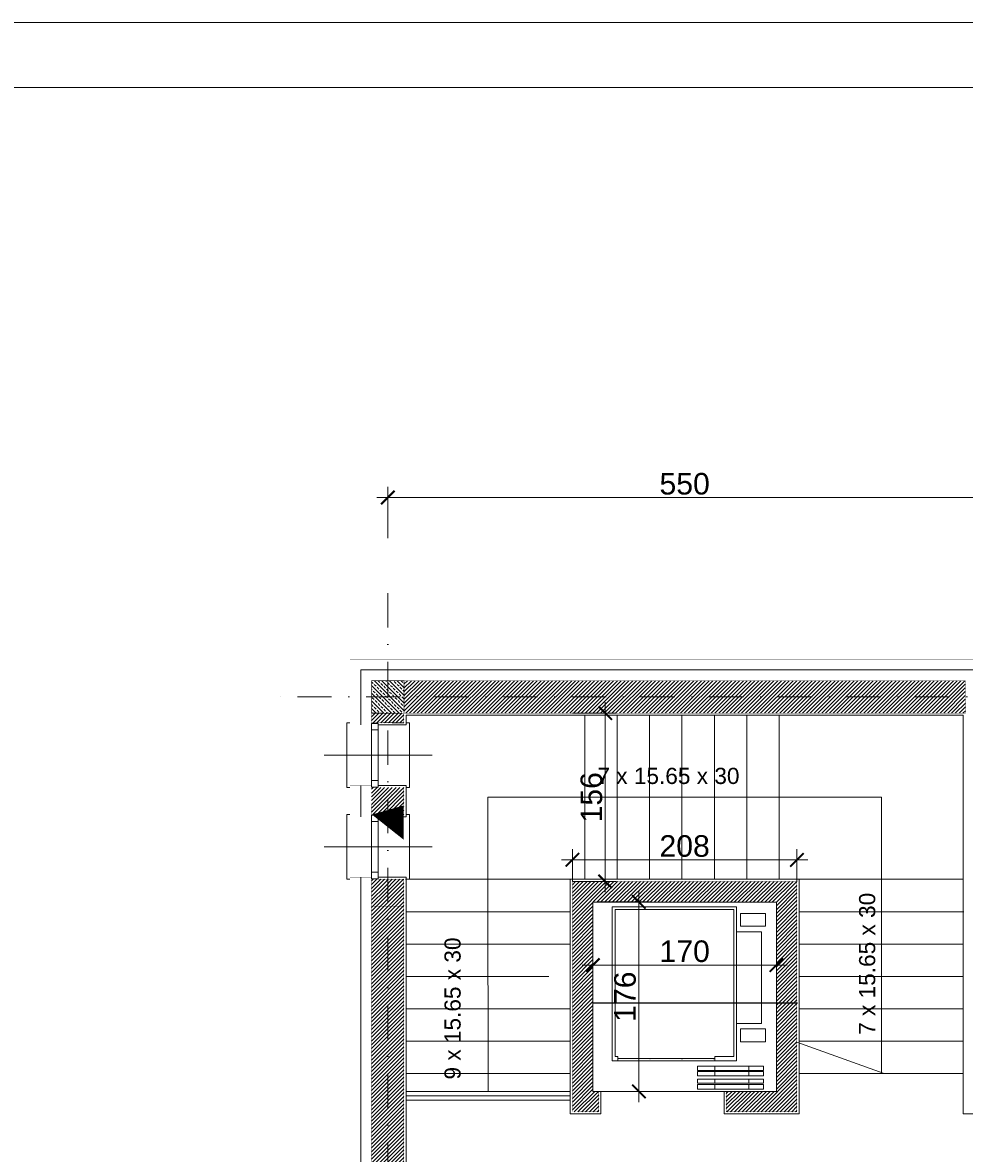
# Model space of a CAD drawing. Extents: x 4615668 to 9294084, y 5331114 to 10688993.
# Tile 11 of 181: x 4646999 to 4647871, y 5336349 to 5337397. Entities that reach past the tile are written whole.
import ezdxf
from ezdxf import colors
from ezdxf.entities.mleader import LeaderData, LeaderLine
from ezdxf.math import Vec2, Vec3

# ---------------------------------------------------------------- set-up
doc = ezdxf.new("R2010")
doc.units = 0
doc.header["$MEASUREMENT"] = 0
doc.linetypes.add('DASHDOT', pattern=[25.4, 12.7, -6.35, 0, -6.35])
doc.linetypes.add('l217_500', pattern=[2, 1.5, -0.5])
for name, color, linetype in [('DIM', 7, 'Continuous'), ('sciany', 1, 'Continuous'), ('STOLARKA', 4, 'Continuous')]:
    doc.layers.add(name, color=color, linetype=linetype)
for name, color, linetype, lineweight in [('gr_klasy', 7, 'l217_500', 13), ('hatch', 253, 'Continuous', 0), ('ocieplenie', 214, 'Continuous', 13), ('Osie', 175, 'DASHDOT', 9), ('schody', 3, 'Continuous', 0), ('tynk', 252, 'Continuous', 5), ('Wymiat 100', 251, 'Continuous', 5), ('WYPOSAŻENIE', 223, 'Continuous', 9)]:
    doc.layers.add(name, color=color, linetype=linetype, lineweight=lineweight)
doc.styles.add('Arial Narrow 20', font='arial.ttf', dxfattribs={"height": 20})
doc.styles.add('ARIAL_WYM50', font='arial.ttf', dxfattribs={"height": 15})
doc.styles.get("Standard").update_dxf_attribs({"font": 'txt.shx'})
doc.linetypes.add('BATTING', pattern='A,0.00254,-2.54,[134,ltypeshp.shx,S=2.54,R=0,X=-2.54,Y=0],-5.08,[134,ltypeshp.shx,S=2.54,R=180,X=2.54,Y=0],-2.54', length=10.16254)
doc.dimstyles.new('1do100 ok', dxfattribs={"dimscale": 0.5, "dimtxt": 12, "dimasz": 25, "dimexe": 20, "dimexo": 0, "dimgap": 5, "dimtad": 1, "dimdec": 0, "dimzin": 9, "dimtxsty": 'Arial Narrow 20', "dimblk": 'ARCHTICK', "dimcen": 3, "dimdle": 20, "dimclrd": 256, "dimclre": 256, "dimclrt": 256, "dimadec": 0, "dimazin": 2, "dimtfac": 1, "dimtdec": 0, "dimtix": 1, "dimtmove": 2, "dimatfit": 3, "dimldrblk": 'NONE', "dimfxl": 0, "dimtvp": 1, "dimtolj": 1, "dimtzin": 0, "dimlwd": 5, "dimlwe": 5, "dimarcsym": 0})
pattern_1 = [(45, (14485.5151269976, -10341.55727345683), (-1.76776695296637, 1.76776695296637), [])]

# ---------------------------------------------------------------- blocks, each defined once
blk = doc.blocks.new('G$C61CBF25F')
at = {"layer": 'Osie', "lineweight": 0, "ltscale": 2.5}
for p, q in [((305, 0), (305, 1880.0000002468)), ((1525, 1780.0000002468), (204.8462595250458, 1780.0000002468)), ((1525, 1780.0000002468), (204.8462595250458, 1780.0000002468))]:
    blk.add_line(p, q, dxfattribs=at)
blk = doc.blocks.new('_ArchTick')
at = {"color": 0, "linetype": 'ByBlock', "const_width": 0.15}
blk.add_lwpolyline([(-0.5, -0.5), (0.5, 0.5)], dxfattribs=at)
blk = doc.blocks.new('*D3114')
at = {"layer": 'Defpoints', "color": 0}
for p in [(4647527.030167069, 5336582.416004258), (4647697.03016696, 5336582.416004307), (4647697.03016696, 5336523.926307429)]:
    blk.add_point(p, dxfattribs=at)
at = {"layer": 'Wymiat 100', "lineweight": 5, "ltscale": 40}
for p, q in [((4647527.030167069, 5336561.426307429), (4647527.030167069, 5336513.926307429)), ((4647697.03016696, 5336561.426307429), (4647697.03016696, 5336513.926307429)), ((4647517.030167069, 5336523.926307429), (4647707.03016696, 5336523.926307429))]:
    blk.add_line(p, q, dxfattribs=at)
at = {"layer": 'Wymiat 100', "linetype": 'ByBlock', "lineweight": 5, "xscale": 12.5, "yscale": 12.5, "zscale": 12.5, "rotation": 180}
blk.add_blockref('_ArchTick', (4647527.030167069, 5336523.926307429), dxfattribs=at)
at = {"layer": 'Wymiat 100', "linetype": 'ByBlock', "lineweight": 5, "xscale": 12.5, "yscale": 12.5, "zscale": 12.5}
blk.add_blockref('_ArchTick', (4647697.03016696, 5336523.926307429), dxfattribs=at)
at = {"layer": 'Wymiat 100', "lineweight": 0, "ltscale": 40, "insert": (4647612.030167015, 5336536.637767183), "char_height": 20, "attachment_point": 5, "style": 'Arial Narrow 20'}
blk.add_mtext('\\A1;170', dxfattribs=at)
blk = doc.blocks.new('_None')
blk = doc.blocks.new('*D3115')
at = {"layer": 'Defpoints', "color": 0}
for p in [(4647715.991731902, 5336621.443213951), (4647507.99173184, 5336601.416004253), (4647715.991731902, 5336601.416004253)]:
    blk.add_point(p, dxfattribs=at)
at = {"layer": 'Wymiat 100', "lineweight": 5, "ltscale": 40}
for p, q in [((4647507.99173184, 5336601.416004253), (4647507.99173184, 5336631.443213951)), ((4647715.991731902, 5336601.416004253), (4647715.991731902, 5336631.443213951)), ((4647497.99173184, 5336621.443213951), (4647725.991731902, 5336621.443213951))]:
    blk.add_line(p, q, dxfattribs=at)
at = {"layer": 'Wymiat 100', "linetype": 'ByBlock', "lineweight": 5, "xscale": 12.5, "yscale": 12.5, "zscale": 12.5, "rotation": 180}
blk.add_blockref('_ArchTick', (4647507.99173184, 5336621.443213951), dxfattribs=at)
at = {"layer": 'Wymiat 100', "linetype": 'ByBlock', "lineweight": 5, "xscale": 12.5, "yscale": 12.5, "zscale": 12.5}
blk.add_blockref('_ArchTick', (4647715.991731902, 5336621.443213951), dxfattribs=at)
at = {"layer": 'Wymiat 100', "lineweight": 0, "ltscale": 40, "insert": (4647611.991731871, 5336634.154673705), "char_height": 20, "attachment_point": 5, "style": 'Arial Narrow 20'}
blk.add_mtext('\\A1;208', dxfattribs=at)
blk = doc.blocks.new('G$C1A49821B')
at = {"color": 7, "lineweight": 0, "ltscale": 40, "true_color": 0xffffff}
blk.add_lwpolyline([(0, 0), (169.9999999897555, 0), (169.9999999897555, 175.469090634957), (0, 175.469090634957)], close=True, dxfattribs=at)
at = {"layer": 'WYPOSAŻENIE', "ltscale": 10}
blk.add_line((23.00000006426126, 30.36909052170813), (113.0000000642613, 30.36909069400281), dxfattribs=at)
at = {"layer": 'WYPOSAŻENIE', "linetype": 'Continuous', "lineweight": 0}
blk.add_lwpolyline([(18.0000000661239, 28.36909051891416), (133.0000001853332, 28.36909064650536), (132.9999999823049, 170.9690906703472), (17.99999998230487, 170.969090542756)], close=True, dxfattribs=at)
at = {"layer": 'WYPOSAŻENIE', "ltscale": 10}
blk.add_lwpolyline([(113.0000001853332, 28.36909063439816), (113.0000001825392, 32.36909063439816), (130.5000001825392, 32.36909064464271), (130.4999999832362, 168.4690906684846), (20.50000010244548, 168.4690905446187), (20.50000006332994, 32.36909058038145), (23.00000018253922, 32.36909058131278), (23.00000018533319, 28.36909058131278)], dxfattribs=at)
for points in [[(159.9999999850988, 164.9690906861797), (136.6022338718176, 164.9690906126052), (136.6022337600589, 152.9690906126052), (160.0000001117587, 152.9690906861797)], [(133.0000000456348, 62.96909067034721), (156.2707525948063, 62.9690907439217), (156.2707526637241, 147.9690906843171), (132.9999999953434, 147.9690906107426)], [(160.0000001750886, 45.9690906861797), (136.6022339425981, 45.96909061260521), (136.6022338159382, 57.96909061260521), (160.0000001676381, 57.9690906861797)], [(144.5000001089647, 19.46909064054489), (96.99999998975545, 19.46909058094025), (96.99999998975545, 23.46909064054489), (144.5000001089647, 23.46909058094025)], [(113.0000001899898, 19.46909065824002), (158.0000001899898, 19.46909062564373), (158.0000001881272, 23.46909068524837), (113.0000001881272, 23.46909065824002)], [(144.4999999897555, 14.46909070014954), (96.99999998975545, 14.46909064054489), (96.99999998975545, 18.46909058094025), (144.4999999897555, 18.46909058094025)], [(144.4999999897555, 7.469090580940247), (96.99999998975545, 7.469090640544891), (96.99999998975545, 11.46909058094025), (144.4999999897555, 11.46909064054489)], [(113.0000000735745, 14.46909071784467), (158.0000000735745, 14.46909068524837), (158.0000000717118, 18.46909062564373), (113.0000001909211, 18.46909059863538)], [(113.0000001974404, 7.46909065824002), (158.0000001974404, 7.469090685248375), (158.0000001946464, 11.46909062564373), (113.0000001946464, 11.46909065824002)], [(144.5000001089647, 2.000000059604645), (97.00000010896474, 2.000000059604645), (97.00000010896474, 6.469090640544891), (144.4999999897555, 6.469090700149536)], [(113.0000000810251, 2.000000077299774), (158.0000002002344, 2.000000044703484), (158.0000000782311, 6.469090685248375), (113.0000000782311, 6.46909065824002)]]:
    blk.add_lwpolyline(points, close=True, dxfattribs=at)
at = {"layer": 'WYPOSAŻENIE'}
for p in [(53.00000018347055, 30.3690905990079), (81.99999998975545, 30.36909067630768), (83.00000018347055, 30.36909067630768), (111.9999999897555, 30.36909061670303)]:
    blk.add_point(p, dxfattribs=at)
blk = doc.blocks.new('*D3117')
at = {"layer": 'Defpoints', "color": 0}
for p in [(4647526.991731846, 5336582.416004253), (4647569.553712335, 5336582.416004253), (4647526.991731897, 5336406.905819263)]:
    blk.add_point(p, dxfattribs=at)
at = {"layer": 'DIM', "lineweight": 5, "ltscale": 40}
for p, q in [((4647569.553712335, 5336396.905819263), (4647569.553712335, 5336592.416004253)), ((4647532.053712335, 5336582.416004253), (4647579.553712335, 5336582.416004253)), ((4647532.053712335, 5336406.905819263), (4647579.553712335, 5336406.905819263))]:
    blk.add_line(p, q, dxfattribs=at)
at = {"layer": 'DIM', "linetype": 'ByBlock', "lineweight": 5, "xscale": 12.5, "yscale": 12.5, "zscale": 12.5}
for p, rotation in [((4647569.553712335, 5336582.416004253), 90), ((4647569.553712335, 5336406.905819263), 270)]:
    blk.add_blockref('_ArchTick', p, dxfattribs=dict(at, rotation=rotation))
at = {"layer": 'DIM', "lineweight": 0, "ltscale": 40, "insert": (4647556.842252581, 5336494.660911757), "char_height": 20, "attachment_point": 5, "rotation": 90, "style": 'Arial Narrow 20'}
blk.add_mtext('\\A1;176', dxfattribs=at)
blk = doc.blocks.new('G$C5CBE0247')
at = {"layer": 'STOLARKA', "color": 5, "lineweight": 0}
for points in [[(0, 55), (0, 58), (59.99999999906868, 58), (59.99999999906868, 55)], [(0, 3), (0, 0), (59.99999999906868, 0), (59.99999999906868, 3)]]:
    blk.add_lwpolyline(points, dxfattribs=at)
for points in [[(0.5, 23), (6.5, 23), (6.5, 29), (0.5, 29)], [(53.49999999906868, 23), (6.5, 23), (6.5, 29), (53.49999999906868, 29)], [(59.49999999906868, 23), (53.49999999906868, 23), (53.49999999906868, 29), (59.49999999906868, 29)]]:
    blk.add_lwpolyline(points, close=True, dxfattribs=at)
blk = doc.blocks.new('G$C21C1C319')
at = {"layer": 'STOLARKA', "color": 5, "lineweight": 0}
blk.add_line((30, 0), (30, 100), dxfattribs=at)
for points in [[(0.5, 44), (6.5, 44), (6.5, 50), (0.5, 50)], [(53.49999999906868, 44), (6.5, 44), (6.5, 50), (53.49999999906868, 50)], [(59.49999999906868, 44), (53.49999999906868, 44), (53.49999999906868, 50), (59.49999999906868, 50)]]:
    blk.add_lwpolyline(points, close=True, dxfattribs=at)
blk.add_lwpolyline([(0, 24), (0, 21), (59.99999999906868, 21), (59.99999999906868, 24)], dxfattribs=at)
at = {"lineweight": 0, "ltscale": 40}
blk.add_blockref('G$C5CBE0247', (0, 21), dxfattribs=at)
blk = doc.blocks.new('*D3126')
at = {"layer": 'Defpoints', "color": 0}
for p in [(4647507.99173184, 5336757.416004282), (4647538.426185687, 5336757.416004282), (4647507.99173184, 5336601.416004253)]:
    blk.add_point(p, dxfattribs=at)
at = {"layer": 'DIM', "lineweight": 5, "ltscale": 40}
for p, q in [((4647538.426185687, 5336591.416004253), (4647538.426185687, 5336767.416004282)), ((4647507.99173184, 5336757.416004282), (4647548.426185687, 5336757.416004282)), ((4647507.99173184, 5336601.416004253), (4647548.426185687, 5336601.416004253))]:
    blk.add_line(p, q, dxfattribs=at)
at = {"layer": 'DIM', "linetype": 'ByBlock', "lineweight": 5, "xscale": 12.5, "yscale": 12.5, "zscale": 12.5}
for p, rotation in [((4647538.426185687, 5336757.416004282), 90), ((4647538.426185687, 5336601.416004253), 270)]:
    blk.add_blockref('_ArchTick', p, dxfattribs=dict(at, rotation=rotation))
at = {"layer": 'DIM', "lineweight": 0, "ltscale": 40, "insert": (4647525.714725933, 5336679.416004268), "char_height": 20, "attachment_point": 5, "rotation": 90, "style": 'Arial Narrow 20'}
blk.add_mtext('\\A1;156', dxfattribs=at)
blk = doc.blocks.new('*D3136')
at = {"layer": 'Defpoints', "color": 0}
for p in [(4647886.991731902, 5336957.121093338), (4647336.991731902, 5336868.985589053), (4647886.991731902, 5336868.985589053)]:
    blk.add_point(p, dxfattribs=at)
at = {"layer": 'DIM', "lineweight": 5, "ltscale": 40}
for p, q in [((4647336.991731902, 5336919.621093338), (4647336.991731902, 5336967.121093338)), ((4647886.991731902, 5336919.621093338), (4647886.991731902, 5336967.121093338)), ((4647326.991731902, 5336957.121093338), (4647896.991731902, 5336957.121093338))]:
    blk.add_line(p, q, dxfattribs=at)
at = {"layer": 'DIM', "linetype": 'ByBlock', "lineweight": 5, "xscale": 12.5, "yscale": 12.5, "zscale": 12.5, "rotation": 180}
blk.add_blockref('_ArchTick', (4647336.991731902, 5336957.121093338), dxfattribs=at)
at = {"layer": 'DIM', "linetype": 'ByBlock', "lineweight": 5, "xscale": 12.5, "yscale": 12.5, "zscale": 12.5}
blk.add_blockref('_ArchTick', (4647886.991731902, 5336957.121093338), dxfattribs=at)
at = {"layer": 'DIM', "lineweight": 0, "ltscale": 40, "insert": (4647611.991731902, 5336969.832553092), "char_height": 20, "attachment_point": 5, "style": 'Arial Narrow 20'}
blk.add_mtext('\\A1;550', dxfattribs=at)

msp = doc.modelspace()

# ---------------------------------------------------------------- hatches: boundary and pattern name
at = {"layer": 'hatch', "lineweight": 0, "ltscale": 40, "transparency": 33554687}
h = msp.add_hatch(dxfattribs=at)
h.set_pattern_fill('ANSI31', color=256, scale=20)
h.set_pattern_definition(pattern_1)
h.paths.add_polyline_path([(4647871.991731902, 5336772.416004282), (4647871.991731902, 5336787.416004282), (4647351.991731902, 5336787.416004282), (4647351.991731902, 5336772.416004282), (4647871.991731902, 5336772.416004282)], is_closed=False)
h.paths.add_polyline_path([(4647872.036463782, 5336757.416004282), (4647871.991731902, 5336772.416004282), (4647351.991731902, 5336772.416004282), (4647351.991731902, 5336757.416004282), (4647872.036463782, 5336757.416004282)], is_closed=False)
h.paths.add_polyline_path([(4647334.491731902, 5336757.416004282), (4647334.491731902, 5336748.416004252), (4647351.991731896, 5336748.416004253), (4647351.991731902, 5336757.416004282), (4647334.491731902, 5336757.416004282)], is_closed=False)
h.paths.add_polyline_path([(4647334.491731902, 5336757.416004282), (4647334.491731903, 5336748.416004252), (4647321.991731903, 5336748.416004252), (4647321.991731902, 5336757.416004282), (4647334.491731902, 5336757.416004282)], is_closed=False)
h = msp.add_hatch(dxfattribs=at)
h.set_pattern_fill('ANSI33', color=256, scale=20, angle=90)
h.set_pattern_definition([(135, (8217.804128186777, -10341.5545657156), (-3.535533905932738, -3.535533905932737), []), (135, (8217.804128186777, -10338.0190318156), (-3.535533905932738, -3.535533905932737), [2.5, -1.25])])
h.paths.add_polyline_path([(4647321.991731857, 5336757.416004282), (4647351.991731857, 5336757.416004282), (4647351.991731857, 5336787.416004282), (4647321.991731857, 5336787.416004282)])
h = msp.add_hatch(dxfattribs=at)
h.set_pattern_fill('ANSI31', color=256, scale=20)
h.set_pattern_definition(pattern_1)
h.paths.add_polyline_path([(4647321.991731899, 5336688.416004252), (4647321.9917319, 5336663.416004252), (4647334.491731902, 5336663.416004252), (4647334.491731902, 5336688.416004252), (4647321.991731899, 5336688.416004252)], is_closed=False)
h.paths.add_polyline_path([(4647351.9917319, 5336663.416004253), (4647351.991731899, 5336688.416004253), (4647334.491731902, 5336688.416004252), (4647334.491731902, 5336663.416004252), (4647351.9917319, 5336663.416004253)], is_closed=False)
h.paths.add_polyline_path([(4647334.491731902, 5336247.416004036), (4647334.491731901, 5336603.416004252), (4647321.991731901, 5336603.416004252), (4647321.991731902, 5336247.416004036), (4647334.491731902, 5336247.416004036)], is_closed=False)
h.paths.add_polyline_path([(4647334.491731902, 5336247.416004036), (4647351.991731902, 5336247.416004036), (4647351.991731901, 5336603.416004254), (4647334.491731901, 5336603.416004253), (4647334.491731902, 5336247.416004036)], is_closed=False)
h = msp.add_hatch(dxfattribs=at)
h.set_pattern_fill('ANSI31', color=256, scale=20)
h.set_pattern_definition([(45, (750.3924830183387, 58.14693323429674), (-1.767766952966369, 1.767766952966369), [])])
h.paths.add_polyline_path([(4647532.491732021, 5336406.946913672), (4647526.991731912, 5336406.946913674), (4647526.991731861, 5336582.416004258), (4647696.991731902, 5336582.416004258), (4647696.991731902, 5336406.946913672), (4647650.491731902, 5336406.946913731), (4647650.491731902, 5336387.946913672), (4647715.991731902, 5336387.946913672), (4647715.991731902, 5336601.416004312), (4647507.991732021, 5336601.416004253), (4647507.991732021, 5336387.946913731), (4647532.491732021, 5336387.946913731)])

# ---------------------------------------------------------------- linework, layer by layer
at = {"lineweight": 0, "ltscale": 40}
for p, q in [((4647505.991731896, 5336406.905819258), (4647353.991731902, 5336406.905819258)), ((4647505.991731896, 5336402.905819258), (4647353.991731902, 5336402.905819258)), ((4647505.991731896, 5336398.905819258), (4647353.991731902, 5336398.905819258))]:
    msp.add_line(p, q, dxfattribs=at)
at = {"layer": 'gr_klasy', "linetype": 'BATTING', "lineweight": 0}
for points in [[(4647943.991731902, 5336797.416004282), (4647311.99173191, 5336797.416004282), (4647311.99173191, 5336746.418971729)], [(4647311.99173191, 5336690.418971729), (4647311.99173191, 5336661.418971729)], [(4647311.99173191, 5336605.418971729), (4647311.991731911, 5336247.416004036)]]:
    msp.add_lwpolyline(points, dxfattribs=at)
at = {"layer": 'hatch', "color": 252}
for points in [[(4645711.58735956, 5334449.245262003), (4649911.58735956, 5334449.245262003), (4649911.58735956, 5337397.245262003), (4645711.58735956, 5337397.245262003)], [(4645711.58735956, 5334449.245262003), (4649911.58735956, 5334449.245262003), (4649911.58735956, 5337397.245262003), (4645711.58735956, 5337397.245262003)], [(4646031.58735956, 5337337.245262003), (4649851.58735956, 5337337.245262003), (4649851.58735956, 5334509.245262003), (4646031.58735956, 5334509.245262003)]]:
    msp.add_lwpolyline(points, close=True, dxfattribs=at)
at = {"layer": 'ocieplenie', "lineweight": 0, "ltscale": 40, "const_width": 0.2}
for points in [[(4647321.991731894, 5336746.418971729), (4647302.014112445, 5336746.418971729), (4647302.014112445, 5336807.416004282), (4648491.991731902, 5336807.416004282), (4648491.991731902, 5336735.666004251), (4648471.991731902, 5336735.666004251)], [(4647321.991731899, 5336661.418971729), (4647301.991731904, 5336661.418971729), (4647301.991731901, 5336690.418971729), (4647321.991731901, 5336690.418971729)], [(4647302.014112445, 5336661.418971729), (4647302.014112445, 5336690.418971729)], [(4647302.014112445, 5336267.41600405), (4647302.014112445, 5336605.418971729), (4647321.991731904, 5336605.418971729)]]:
    msp.add_lwpolyline(points, dxfattribs=at)
at = {"layer": 'schody', "linetype": 'Continuous', "lineweight": 0}
for p, q in [((4647519.53016702, 5336603.416004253), (4647519.530167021, 5336755.916004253)), ((4647549.53016702, 5336603.416004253), (4647549.530167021, 5336755.916004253)), ((4647579.53016702, 5336603.416004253), (4647579.530167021, 5336755.916004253)), ((4647609.53016702, 5336603.416004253), (4647609.530167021, 5336755.916004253)), ((4647639.53016702, 5336603.416004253), (4647639.530167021, 5336755.916004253)), ((4647669.53016702, 5336603.416004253), (4647669.530167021, 5336755.916004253)), ((4647699.53016702, 5336603.416004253), (4647699.530167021, 5336755.916004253)), ((4647505.991731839, 5336603.416004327), (4647353.491731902, 5336603.416004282)), ((4647506.53016708, 5336603.416004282), (4647354.03016708, 5336603.416004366)), ((4647712.53016696, 5336603.416004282), (4647870.03016696, 5336603.416004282)), ((4647505.991731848, 5336573.416004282), (4647354.03016708, 5336573.416004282)), ((4647717.991731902, 5336573.416004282), (4647870.491731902, 5336573.416004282)), ((4647505.991731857, 5336543.416004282), (4647354.03016708, 5336543.416004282)), ((4647717.991731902, 5336543.416004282), (4647870.03016696, 5336543.416004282)), ((4647486.134088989, 5336513.416004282), (4647354.03016708, 5336513.416004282)), ((4647717.991731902, 5336513.416004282), (4647870.03016696, 5336513.416004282)), ((4647717.991731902, 5336483.416004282), (4647870.03016696, 5336483.416004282)), ((4647796.03016711, 5336423.916004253), (4647716.03016696, 5336452.603504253)), ((4647717.991731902, 5336453.416004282), (4647870.03016696, 5336453.416004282)), ((4647717.991731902, 5336423.416004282), (4647870.03016696, 5336423.416004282))]:
    msp.add_line(p, q, dxfattribs=at)
at = {"layer": 'schody', "lineweight": 0, "ltscale": 40}
for p, q in [((4647505.991731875, 5336483.416004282), (4647354.03016708, 5336483.416004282)), ((4647505.991731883, 5336453.416004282), (4647354.03016708, 5336453.416004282)), ((4647505.991731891, 5336423.416004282), (4647354.03016708, 5336423.416004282))]:
    msp.add_line(p, q, dxfattribs=at)
at = {"layer": 'schody', "linetype": 'Continuous', "lineweight": 0}
msp.add_lwpolyline([(4647429.9936557, 5336406.905819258), (4647429.741731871, 5336603.416004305), (4647429.741731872, 5336679.416004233), (4647794.241731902, 5336679.416004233), (4647794.241731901, 5336423.416004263)], dxfattribs=at)
at = {"layer": 'sciany', "ltscale": 40}
for points, const_width in [([(4647321.991731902, 5336757.416004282), (4647351.991731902, 5336757.416004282), (4647351.991731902, 5336787.416004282), (4647321.991731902, 5336787.416004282)], 0.5), ([(4647351.991731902, 5336757.416004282), (4647872.036463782, 5336757.416004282), (4647872.036463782, 5336787.416004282), (4647351.991731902, 5336787.416004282)], 0.3), ([(4647321.991731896, 5336748.416004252), (4647321.991731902, 5336757.416004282), (4647351.991731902, 5336757.416004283), (4647351.991731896, 5336748.416004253)], 0.3), ([(4647321.9917319, 5336663.416004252), (4647321.991731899, 5336688.416004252), (4647351.991731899, 5336688.416004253), (4647351.9917319, 5336663.416004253)], 0.3), ([(4647321.991731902, 5336247.416004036), (4647351.991731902, 5336247.416004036), (4647351.991731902, 5336603.416004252), (4647321.991731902, 5336603.416004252)], 0.3), ([(4647321.991731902, 5336578.416004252), (4647321.991731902, 5336603.416004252), (4647351.991731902, 5336603.416004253), (4647351.991731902, 5336578.416004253)], 0.3)]:
    msp.add_lwpolyline(points, close=True, dxfattribs=dict(at, const_width=const_width))
msp.add_lwpolyline([(4647532.491732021, 5336406.946913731, 0.3, 0.3, 0), (4647532.491732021, 5336387.946913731, 0.3, 0.3, 0), (4647507.991731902, 5336387.946913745, 0.3, 0.3, 0), (4647507.99173184, 5336601.416004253, 0.3, 0.3, 0), (4647715.991731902, 5336601.416004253, 0.3, 0.3, 0), (4647715.991731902, 5336387.946913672, 0.3, 0.3, 0), (4647650.491731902, 5336387.946913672, 0.3, 0.3, 0), (4647650.491731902, 5336406.946913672, 0.3, 0.3, 0), (4647696.991731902, 5336406.946913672, 0.3, 0.3, 0), (4647696.991731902, 5336582.416004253, 0.3, 0.3, 0), (4647526.991731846, 5336582.416004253, 0.3, 0.3, 0), (4647526.991731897, 5336406.905819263, 0.3, 0.3, 0), (4647532.491732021, 5336406.905819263, 0.3, 0.3, 0)], format="xyseb", dxfattribs=at)
at = {"layer": 'tynk', "lineweight": 0, "ltscale": 40}
msp.add_line((4647534.491732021, 5336406.905819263), (4647648.491731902, 5336406.905819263), dxfattribs=at)
for points in [[(4647922.991731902, 5336546.416004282), (4647922.991731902, 5336543.416004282), (4647892.991731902, 5336543.416004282), (4647892.991731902, 5336385.946913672), (4647869.986529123, 5336385.946913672), (4647869.991731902, 5336691.782644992), (4647869.991731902, 5336755.413296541), (4647849.491731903, 5336755.413296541), (4647353.99173229, 5336755.415993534), (4647353.991731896, 5336746.416004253), (4647327.991731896, 5336746.416004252)], [(4647327.991731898, 5336690.416004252), (4647353.991731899, 5336690.416004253), (4647353.9917319, 5336661.416004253), (4647327.9917319, 5336661.416004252)], [(4647327.991731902, 5336605.416004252), (4647353.991731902, 5336605.416004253), (4647353.991731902, 5336050.416004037), (4647319.991731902, 5336050.416004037), (4647319.991731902, 5336120.416004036), (4647319.991731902, 5336120.416004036), (4647319.991731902, 5336215.416004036), (4647143.991731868, 5336215.416004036), (4647143.9917319, 5335776.916004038), (4647143.991731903, 5335744.416004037), (4647143.991731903, 5335744.416004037), (4647143.991731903, 5335649.416004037), (4647319.991731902, 5335649.416004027), (4647319.991731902, 5335814.416004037), (4647353.991731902, 5335814.416004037), (4647353.991731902, 5335440.002494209)], [(4647534.491732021, 5336406.946913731), (4647534.491732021, 5336406.905819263), (4647534.491732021, 5336385.94691373), (4647505.991731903, 5336385.946913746), (4647505.991731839, 5336603.416004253), (4647717.991731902, 5336603.416004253), (4647717.991731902, 5336385.946913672), (4647648.491731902, 5336385.946913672), (4647648.491731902, 5336406.905819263)], [(4647698.991731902, 5336603.416004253), (4647699.53016702, 5336603.416004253)], [(4647648.491731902, 5336408.905819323), (4647648.491731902, 5336408.946913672)]]:
    msp.add_lwpolyline(points, dxfattribs=at)

# ---------------------------------------------------------------- block references
at = {"lineweight": 0, "ltscale": 40}
for name, p in [('G$C61CBF25F', (4647031.991731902, 5334992.416004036)), ('G$C1A49821B', (4647526.991731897, 5336406.905819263))]:
    msp.add_blockref(name, p, dxfattribs=at)
at = {"lineweight": 0, "ltscale": 40, "xscale": -1, "rotation": 270.0000000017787}
for p in [(4647277.991731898, 5336688.416004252), (4647277.991731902, 5336603.416004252)]:
    msp.add_blockref('G$C21C1C319', p, dxfattribs=at)

# ---------------------------------------------------------------- texts
at = {"layer": 'sciany', "color": 251, "ltscale": 40, "insert": (4647531.17167729, 5336706.733899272), "char_height": 15, "width": 193.6449040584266, "attachment_point": 1, "style": 'ARIAL_WYM50'}
msp.add_mtext('\\A1;{\\C0;7 x 15.65 x 30}', dxfattribs=at)
at = {"layer": 'sciany', "color": 251, "ltscale": 40, "char_height": 15, "attachment_point": 1, "rotation": 89.99999999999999, "style": 'ARIAL_WYM50'}
for s, insert, width in [('\\A1;{\\C0;7 x 15.65 x 30}', (4647773.544745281, 5336459.29190417), 192.1449042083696), ('\\A1;{\\C0;9 x 15.65 x 30}', (4647389.490559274, 5336417.876396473), 191.1449040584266)]:
    msp.add_mtext(s, dxfattribs=dict(at, insert=insert, width=width))

# ---------------------------------------------------------------- dimensions: what is measured, and where the dimension line sits
at = {"layer": 'DIM', "lineweight": 0, "ltscale": 40}
dim = msp.add_linear_dim(base=(4647886.991731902, 5336957.121093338), p1=(4647336.991731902, 5336868.985589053), p2=(4647886.991731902, 5336868.985589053), dimstyle='1do100 ok', dxfattribs=at)
dim.commit()
dim.dimension.update_dxf_attribs({"geometry": '*D3136', "text_midpoint": (4647611.991731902, 5336969.832553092)})
for base, p1, p2, picture, middle in [((4647538.426185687, 5336757.416004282), (4647507.99173184, 5336601.416004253), (4647507.99173184, 5336757.416004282), '*D3126', (4647525.714725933, 5336679.416004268)), ((4647569.553712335, 5336582.416004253), (4647526.991731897, 5336406.905819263), (4647526.991731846, 5336582.416004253), '*D3117', (4647556.842252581, 5336494.660911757))]:
    dim = msp.add_linear_dim(base=base, p1=p1, p2=p2, angle=90, dimstyle='1do100 ok', dxfattribs=at)
    dim.commit()
    dim.dimension.update_dxf_attribs({"geometry": picture, "text_midpoint": middle})
at = {"layer": 'Wymiat 100', "lineweight": 0, "ltscale": 40}
for base, p1, p2, picture, middle in [((4647715.991731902, 5336621.443213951), (4647507.99173184, 5336601.416004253), (4647715.991731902, 5336601.416004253), '*D3115', (4647611.991731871, 5336634.154673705)), ((4647697.03016696, 5336523.926307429), (4647527.030167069, 5336582.416004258), (4647697.03016696, 5336582.416004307), '*D3114', (4647612.030167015, 5336536.637767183))]:
    dim = msp.add_linear_dim(base=base, p1=p1, p2=p2, dimstyle='1do100 ok', override={"dimtxsty": 'Arial Narrow 20', "dimldrblk": 'None'}, dxfattribs=at)
    dim.commit()
    dim.dimension.update_dxf_attribs({"geometry": picture, "text_midpoint": middle})

# ---------------------------------------------------------------- leaders
at = {"layer": 'DIM', "lineweight": 0, "ltscale": 40}
ml = msp.add_multileader_mtext('Standard', dxfattribs=at)
ml.set_content(' ')
ml.set_leader_properties()
ml.build(insert=Vec2(0, 0))
ml.multileader.update_dxf_attribs({"text_right_attachment_type": 6, "dogleg_length": 0.36, "arrow_head_size": 0.18})
ctx = ml.context
ctx.base_point, ctx.char_height, ctx.arrow_head_size, ctx.landing_gap_size, ctx.plane_origin = Vec3(4647716.390166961, 5336489.107596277), 0.18, 0.18, 0.09, Vec3(4647529.530167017, 5336489.107596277)
ctx.right_attachment = 6
notes = []
notes.append((ctx, [(0, (1, 1, 0), (4647716.03016696, 5336489.107596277), (1, 0), 0.36, [(0, [(4647527.030167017, 5336489.107596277)], 0, [])])]))
ctx.mtext.insert, ctx.mtext.flow_direction = Vec3(4647716.480166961, 5336489.215596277), 5
for ctx, leaders in notes:
    for number, flags, end, landing, length, lines in leaders:
        leader = LeaderData()
        leader.index, (leader.has_last_leader_line, leader.has_dogleg_vector, leader.attachment_direction) = number, flags
        leader.last_leader_point, leader.dogleg_vector, leader.dogleg_length = Vec3(end), Vec3(landing), length
        for number, points, colour, breaks in lines:
            line = LeaderLine()
            line.index, line.vertices, line.color, line.breaks = number, Vec3.list(points), colors.encode_raw_color(colour), breaks
            leader.lines.append(line)
        ctx.leaders.append(leader)

doc.saveas('drawing.dxf')
